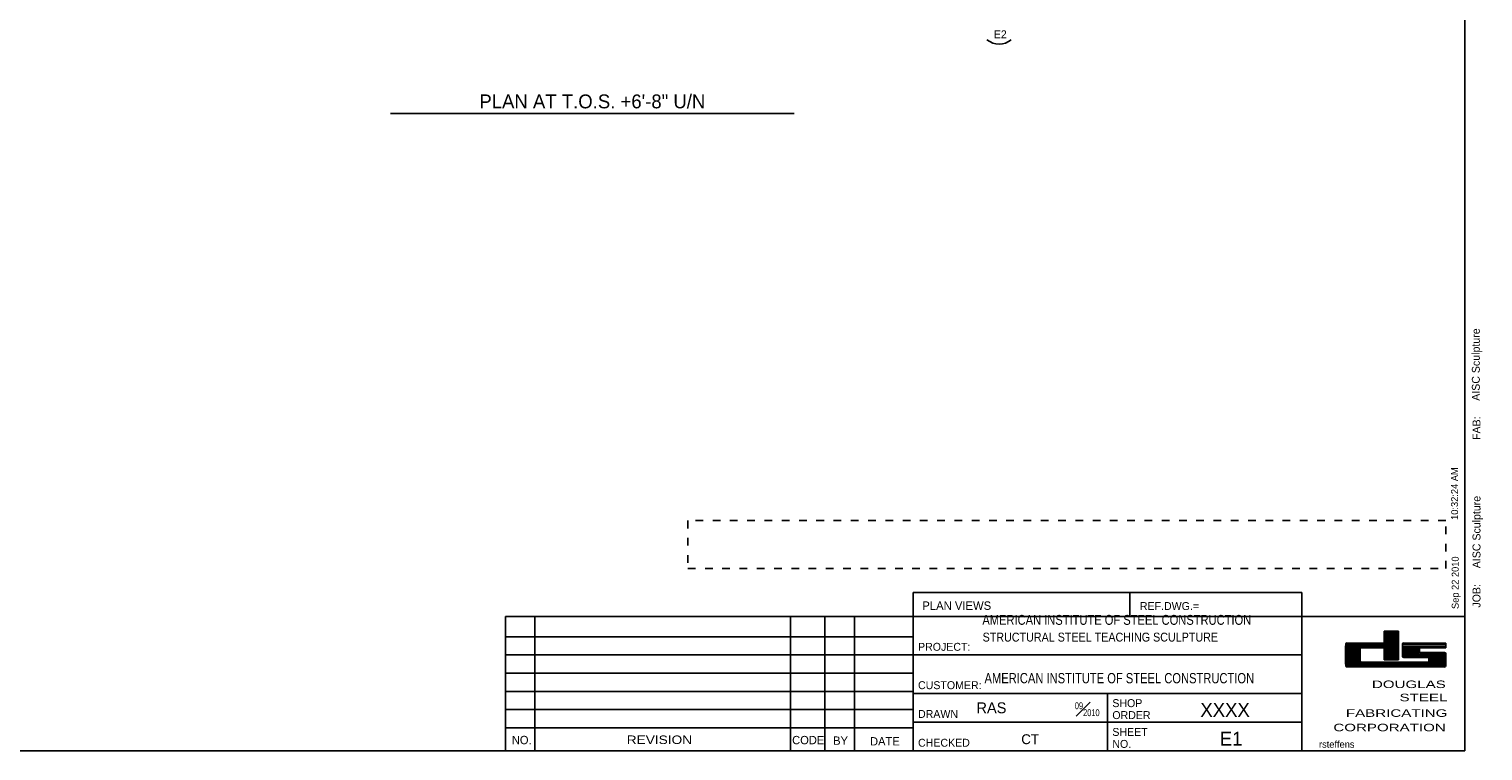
# Model space of a CAD drawing. Header units: inches. Extents: x -17.2 to 17.5, y -11.2 to 11.2.
# Tile 8 of 13: x -1.5 to 17.5, y -11.2 to -1.8. Entities that reach past the tile are written whole.
import ezdxf
from ezdxf.enums import TextEntityAlignment as Align

# ---------------------------------------------------------------- set-up
doc = ezdxf.new("R2010")
doc.units = ezdxf.units.IN
doc.header["$LTSCALE"] = 2.5
doc.header["$MEASUREMENT"] = 0
doc.linetypes.add('SDS2_3', pattern=[0.05, 0, -0.05])
doc.layers.add('Layer_0', color=7, linetype='Continuous')
doc.layers.add('Outline', color=7, linetype='Continuous')
doc.styles.add('MTextWidth', font='txt', dxfattribs={"width": 0.8, "height": 0.2})

msp = doc.modelspace()

# ---------------------------------------------------------------- linework, layer by layer
at = {"color": 3, "linetype": 'Continuous'}
msp.add_line((3.252, -2.947), (8.511, -2.947), dxfattribs=at)
at = {"color": 1, "linetype": 'Continuous'}
msp.add_arc((11.181, -1.791), 0.25, 230.5163, 309.4837, dxfattribs=at)
at = {"layer": 'Layer_0', "color": 2, "linetype": 'Continuous'}
for p, q in [((17.25, 11.25), (17.25, -11.25)), ((10.062, -9.5), (10.062, -9.188)), ((10.062, -9.188), (15.125, -9.188)), ((12.885, -9.188), (12.885, -9.5)), ((15.125, -9.5), (15.125, -9.188)), ((4.75, -9.5), (17.25, -9.5)), ((4.75, -9.5), (4.75, -11.25)), ((10.062, -11.25), (10.062, -9.5)), ((15.125, -9.5), (15.125, -11.25)), ((15.714, -9.844), (16.198, -9.844)), ((16.198, -9.688), (16.385, -9.688)), ((16.198, -9.728), (16.385, -9.728)), ((16.198, -9.768), (16.385, -9.768)), ((16.198, -9.808), (16.385, -9.808)), ((16.198, -9.848), (16.385, -9.848)), ((16.453, -9.844), (17, -9.844)), ((15.698, -9.888), (16.198, -9.888)), ((15.698, -9.928), (15.885, -9.928)), ((15.698, -9.968), (15.882, -9.968)), ((15.698, -10.008), (15.882, -10.008)), ((16.198, -9.928), (16.385, -9.928)), ((16.198, -9.968), (16.385, -9.968)), ((16.198, -10.008), (16.385, -10.008)), ((16.438, -9.928), (16.656, -9.928)), ((16.438, -9.968), (16.656, -9.968)), ((16.438, -10.008), (17, -10.008)), ((16.453, -10.031), (16.766, -10.031)), ((16.672, -9.906), (17, -9.906)), ((16.672, -9.969), (16.984, -9.969)), ((15.698, -10.048), (15.882, -10.048)), ((15.698, -10.088), (15.885, -10.088)), ((15.698, -10.128), (17, -10.128)), ((15.714, -10.156), (16.984, -10.156)), ((15.901, -10.094), (16.766, -10.094)), ((16.198, -10.048), (16.385, -10.048)), ((16.198, -10.062), (16.385, -10.062)), ((16.781, -10.048), (17, -10.048)), ((16.781, -10.088), (17, -10.088)), ((4.75, -10.95), (10.064, -10.95)), ((17.25, -11.25), (-17.25, -11.25))]:
    msp.add_line(p, q, dxfattribs=at)
at = {"layer": 'Layer_0', "color": 6, "linetype": 'SDS2_3'}
for p, q in [((7.125, -8.25), (7.125, -8.875)), ((17, -8.25), (7.125, -8.25)), ((17, -8.875), (17, -8.25)), ((7.125, -8.875), (17, -8.875))]:
    msp.add_line(p, q, dxfattribs=at)
at = {"layer": 'Layer_0', "color": 1, "linetype": 'Continuous'}
for p, q in [((5.134, -9.5), (5.134, -11.25)), ((8.463, -9.5), (8.463, -11.25)), ((8.911, -9.5), (8.911, -11.25)), ((9.296, -9.5), (9.296, -11.25)), ((4.75, -9.762), (10.064, -9.762)), ((4.75, -10), (10.064, -10)), ((10.062, -10), (15.125, -10)), ((4.75, -10.238), (10.064, -10.238)), ((4.75, -10.475), (10.064, -10.475)), ((15.125, -10.5), (10.062, -10.5)), ((12.594, -11.25), (12.594, -10.5)), ((4.75, -10.712), (10.064, -10.712)), ((15.125, -10.875), (10.062, -10.875))]:
    msp.add_line(p, q, dxfattribs=at)
at = {"layer": 'Layer_0', "color": 5, "linetype": 'Continuous'}
for p, q in [((16.198, -9.688), (16.198, -9.844)), ((16.198, -9.708), (16.385, -9.708)), ((16.198, -9.748), (16.385, -9.748)), ((16.198, -9.788), (16.385, -9.788)), ((16.198, -9.828), (16.385, -9.828)), ((16.385, -10.062), (16.385, -9.688)), ((17, -9.844), (17, -9.906)), ((15.698, -9.868), (16.385, -9.868)), ((15.698, -9.908), (15.885, -9.908)), ((15.698, -9.948), (15.882, -9.948)), ((15.698, -9.988), (15.882, -9.988)), ((15.698, -10.028), (15.882, -10.028)), ((16.198, -9.906), (15.901, -9.906)), ((16.198, -9.888), (16.385, -9.888)), ((16.198, -9.888), (16.385, -9.888)), ((16.198, -9.906), (16.198, -10.062)), ((16.198, -9.908), (16.385, -9.908)), ((16.198, -9.948), (16.385, -9.948)), ((16.198, -9.988), (16.385, -9.988)), ((16.198, -10.028), (16.385, -10.028)), ((16.438, -9.908), (16.659, -9.908)), ((16.438, -9.948), (16.656, -9.948)), ((16.438, -9.988), (17, -9.988)), ((16.45, -10.028), (17, -10.028)), ((15.698, -10.068), (15.885, -10.068)), ((15.698, -10.108), (17, -10.108)), ((15.708, -10.148), (16.992, -10.148)), ((16.781, -10.068), (17, -10.068))]:
    msp.add_line(p, q, dxfattribs=at)
at = {"layer": 'Layer_0', "color": 3, "linetype": 'Continuous'}
for p, q in [((16.438, -9.863), (17, -9.863)), ((16.438, -9.888), (17, -9.888))]:
    msp.add_line(p, q, dxfattribs=at)
for centre, radius, start, end in [((15.714, -9.859), 0.0156, 90, 180), ((16.453, -9.859), 0.0156, 90, 180), ((17.693, -10), 2, 175.9681, 184.0319), ((17.884, -10), 2, 177.7613, 182.2387), ((15.901, -9.922), 0.0156, 90, 180), ((18.436, -9.938), 2, 177.7613, 182.2387), ((16.453, -10.016), 0.0156, 180, 270), ((16.672, -9.922), 0.0156, 90, 180), ((18.656, -9.938), 2, 179.5524, 180.4476), ((16.672, -9.953), 0.0156, 180, 270), ((16.766, -10.047), 0.0156, 0, 90), ((16.984, -9.984), 0.0156, 0, 90), ((15.002, -10.062), 2, 357.7613, 2.2387), ((15.714, -10.141), 0.0156, 180, 270), ((15.901, -10.078), 0.0156, 180, 270), ((16.766, -10.078), 0.0156, 270, 0), ((14.781, -10.062), 2, 359.5524, 0.4476), ((16.984, -10.141), 0.0156, 270, 0)]:
    msp.add_arc(centre, radius, start, end, dxfattribs=at)

# ---------------------------------------------------------------- texts
at = {"color": 2, "linetype": 'Continuous'}
msp.add_text('E2', height=0.1032, dxfattribs=at).set_placement((11.196, -1.965), align=Align.CENTER)
at = {"color": 3, "linetype": 'Continuous'}
msp.add_text('PLAN AT T.O.S. +6\'-8" U/N', height=0.18063, dxfattribs=at).set_placement((5.882, -2.878), align=Align.CENTER)
at = {"layer": 'Layer_0', "color": 1, "linetype": 'Continuous'}
for s, height, p in [('AISC Sculpture', 0.10322, (17.443, -6.688)), ('FAB:', 0.1032, (17.452, -7.199)), ('10:32:24 AM', 0.09032, (17.16, -8.24)), ('AISC Sculpture', 0.10322, (17.452, -8.87)), ('Sep 22 2010', 0.09032, (17.168, -9.401)), ('JOB:', 0.1032, (17.452, -9.383))]:
    msp.add_text(s, height=height, rotation=90, dxfattribs=at).set_placement(p)
at = {"layer": 'Layer_0', "color": 2, "linetype": 'Continuous'}
for s, height, p in [('PLAN VIEWS', 0.1097, (10.181, -9.412)), ('REF.DWG.=', 0.1032, (13.015, -9.414)), ('PROJECT:', 0.1032, (10.125, -9.945)), ('CUSTOMER:', 0.1032, (10.125, -10.445)), ('SHOP', 0.1032, (12.656, -10.679)), ('DRAWN', 0.1032, (10.125, -10.82)), ('ORDER', 0.1032, (12.656, -10.835)), ('SHEET', 0.1032, (12.656, -11.054)), ('CODE', 0.1084, (8.485, -11.163)), ('BY', 0.1084, (9.019, -11.17)), ('CHECKED', 0.1032, (10.125, -11.195)), ('NO.', 0.1032, (12.656, -11.21))]:
    msp.add_text(s, height=height, dxfattribs=at).set_placement(p)
at = {"layer": 'Layer_0', "color": 5, "linetype": 'Continuous', "width": 1.5}
for s, height, p in [('DOUGLAS', 0.0981, (17, -10.431)), ('STEEL', 0.0981, (17.021, -10.603)), ('FABRICATING', 0.09806, (17.021, -10.806)), ('CORPORATION', 0.09806, (17, -10.994))]:
    msp.add_text(s, height=height, dxfattribs=at).set_placement(p, align=Align.RIGHT)
at = {"layer": 'Layer_0', "color": 2, "linetype": 'Continuous'}
for s, p in [('NO.', (4.962, -11.162)), ('DATE', (9.693, -11.179))]:
    msp.add_text(s, height=0.1084, dxfattribs=at).set_placement(p, align=Align.CENTER)
at = {"layer": 'Layer_0', "color": 2, "linetype": 'Continuous', "width": 1.2}
msp.add_text('REVISION', height=0.111, dxfattribs=at).set_placement((6.756, -11.16), align=Align.CENTER)
at = {"layer": 'Layer_0', "color": 2, "linetype": 'Continuous'}
msp.add_text('E1', height=0.1806, dxfattribs=at).set_placement((14.351, -11.181), align=Align.RIGHT)
at = {"layer": 'Layer_0', "color": 1, "linetype": 'Continuous'}
msp.add_text('rsteffens', height=0.0903, dxfattribs=at).set_placement((15.348, -11.209))
at = {"layer": 'Outline', "color": 2, "linetype": 'Continuous'}
for s, height, width, p in [('AMERICAN INSTITUTE OF STEEL CONSTRUCTION', 0.12902, 0.84, (10.963, -9.478)), ('STRUCTURAL STEEL TEACHING SCULPTURE', 0.11612, 0.9, (10.966, -9.709))]:
    msp.add_text(s, height=height, dxfattribs=dict(at, width=width)).set_placement(p, align=Align.TOP_LEFT)
at = {"layer": 'Outline', "color": 2, "linetype": 'Continuous', "width": 0.81}
msp.add_text('AMERICAN INSTITUTE OF STEEL CONSTRUCTION', height=0.13418, dxfattribs=at).set_placement((10.991, -10.369))
at = {"layer": 'Outline', "color": 2, "linetype": 'Continuous'}
for s, height, p in [('RAS', 0.1419, (10.886, -10.759)), ('CT', 0.129, (11.47, -11.162))]:
    msp.add_text(s, height=height, dxfattribs=at).set_placement(p)
msp.add_text('XXXX', height=0.1806, dxfattribs=at).set_placement((14.125, -10.806), align=Align.CENTER)
at = {"layer": 'Outline', "color": 2, "linetype": 'Continuous', "insert": (12.49, -10.797), "char_height": 0.12902, "attachment_point": 9, "style": 'MTextWidth'}
msp.add_mtext('\\A1;{\\H0.70x;\\S09#2010;}', dxfattribs=at)

doc.saveas('drawing.dxf')
